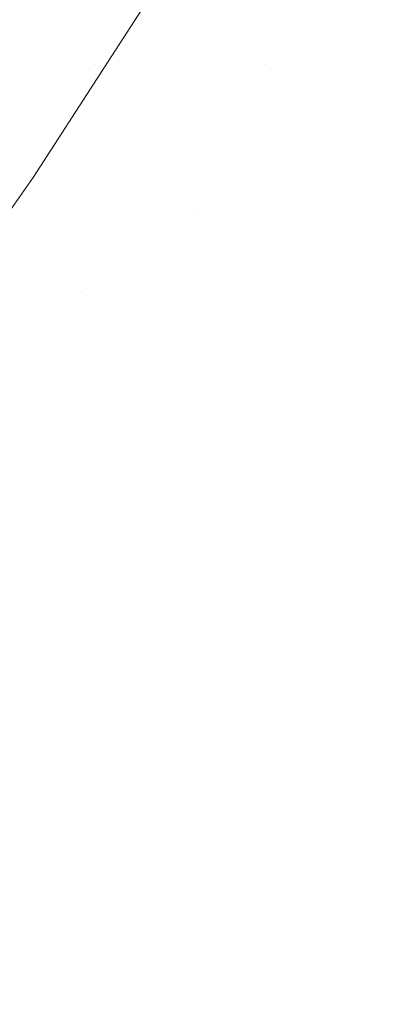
# Model space of a CAD drawing. Header units: centimetres. Extents: x -17.1 to 18.2, y 4.2 to 6.
# Tile 232 of 256: x 6.3184 to 6.3294, y 4.5324 to 4.5623. Entities that reach past the tile are written whole.
import ezdxf

# ---------------------------------------------------------------- set-up
doc = ezdxf.new("R2010")
doc.units = ezdxf.units.CM
doc.header["$LTSCALE"] = 2.54
doc.layers.add('Lucido design-1', color=7, linetype='Continuous')

# ---------------------------------------------------------------- blocks, each defined once
blk = doc.blocks.new('Gruppo-3-1')
at = {"color": 7, "linetype": 'Continuous', "lineweight": 9}
blk.add_3dface([(-17.020308, 5.900212, -2276.22217), (-17.020308, 4.300212, -2276.22217), (18.147234, 4.300212, -2276.22217), (18.147234, 5.900212, -2276.22217)], dxfattribs=at)
for points, invisible_edges in [([(18.147234, 5.900212, -2277.02217), (6.24222, 4.401209, -2277.02217), (6.247738, 4.402007, -2277.02217)], 9), ([(6.24222, 4.401209, -2277.02217), (18.147234, 5.900212, -2277.02217), (18.147234, 4.300212, -2277.02217)], 9), ([(18.147234, 5.900212, -2277.02217), (6.247738, 4.402007, -2277.02217), (6.250767, 4.402575, -2277.02217)], 9), ([(6.250767, 4.402575, -2277.02217), (6.253268, 4.403044, -2277.02217), (18.147234, 5.900212, -2277.02217)], 10), ([(18.147234, 5.900212, -2277.02217), (6.253268, 4.403044, -2277.02217), (6.258817, 4.404324, -2277.02217)], 9), ([(18.147234, 5.900212, -2277.02217), (6.258817, 4.404324, -2277.02217), (6.26439, 4.405856, -2277.02217)], 9), ([(18.147234, 5.900212, -2277.02217), (6.26439, 4.405856, -2277.02217), (6.269994, 4.407647, -2277.02217)], 9), ([(18.147234, 5.900212, -2277.02217), (6.269994, 4.407647, -2277.02217), (6.275634, 4.409711, -2277.02217)], 9), ([(18.147234, 5.900212, -2277.02217), (6.275634, 4.409711, -2277.02217), (6.281313, 4.412058, -2277.02217)], 9), ([(18.147234, 5.900212, -2277.02217), (6.281313, 4.412058, -2277.02217), (6.287038, 4.414703, -2277.02217)], 9), ([(18.147234, 5.900212, -2277.02217), (6.287038, 4.414703, -2277.02217), (6.292811, 4.417664, -2277.02217)], 9), ([(18.147234, 5.900212, -2277.02217), (6.292811, 4.417664, -2277.02217), (6.298004, 4.420601, -2277.02217), (6.298635, 4.420958, -2277.02217)], 9), ([(18.147234, 5.900212, -2277.02217), (6.298635, 4.420958, -2277.02217), (6.304513, 4.424607, -2277.02217)], 9), ([(18.147234, 5.900212, -2277.02217), (6.304513, 4.424607, -2277.02217), (6.310445, 4.428633, -2277.02217)], 9), ([(18.147234, 5.900212, -2277.02217), (6.310445, 4.428633, -2277.02217), (6.316431, 4.433061, -2277.02217)], 9), ([(18.147234, 5.900212, -2277.02217), (6.316431, 4.433061, -2277.02217), (6.319508, 4.435537, -2277.02217), (6.322469, 4.437919, -2277.02217)], 9), ([(18.147234, 5.900212, -2277.02217), (6.322469, 4.437919, -2277.02217), (6.328555, 4.443236, -2277.02217)], 9), ([(18.147234, 5.900212, -2277.02217), (6.328555, 4.443236, -2277.02217), (6.334685, 4.449043, -2277.02217)], 9), ([(6.319899, 4.562132, -2276.701649), (6.319653, 4.562493, -2276.699319), (6.322027, 4.56627, -2276.699319), (6.322278, 4.565919, -2276.701649)], 15), ([(6.327616, 4.565713, -2276.95017), (6.325259, 4.56176, -2276.95017), (6.324759, 4.562458, -2276.946366), (6.327104, 4.566391, -2276.946366)], 15), ([(6.322278, 4.565919, -2276.701649), (6.322501, 4.565607, -2276.703974), (6.320116, 4.561812, -2276.703974), (6.319899, 4.562132, -2276.701649)], 15), ([(6.320307, 4.561533, -2276.706291), (6.320116, 4.561812, -2276.703974), (6.322501, 4.565607, -2276.703974), (6.322696, 4.565335, -2276.706291)], 15), ([(6.328222, 4.564912, -2276.954044), (6.32585, 4.560934, -2276.954044), (6.325259, 4.56176, -2276.95017), (6.327616, 4.565713, -2276.95017)], 15), ([(6.322696, 4.565335, -2276.706291), (6.322864, 4.565102, -2276.7086), (6.32047, 4.561293, -2276.7086), (6.320307, 4.561533, -2276.706291)], 15), ([(6.320606, 4.561092, -2276.710899), (6.32047, 4.561293, -2276.7086), (6.322864, 4.565102, -2276.7086), (6.323003, 4.564907, -2276.710899)], 15), ([(6.323003, 4.564907, -2276.710899), (6.323117, 4.564749, -2276.713185), (6.320717, 4.56093, -2276.713185), (6.320606, 4.561092, -2276.710899)], 15), ([(6.320717, 4.56093, -2276.713185), (6.323117, 4.564749, -2276.713185), (6.323265, 4.564542, -2276.717712), (6.320861, 4.560717, -2276.717712)], 15), ([(6.328927, 4.563978, -2276.957979), (6.326539, 4.559974, -2276.957979), (6.32585, 4.560934, -2276.954044), (6.328222, 4.564912, -2276.954044)], 15), ([(6.320861, 4.560717, -2276.717712), (6.323265, 4.564542, -2276.717712), (6.322795, 4.563633, -2276.72217)], 11), ([(6.320932, 4.560612, -2276.925344), (6.323338, 4.56444, -2276.925344), (6.323415, 4.564333, -2276.928615), (6.321007, 4.560502, -2276.928615)], 15), ([(6.322795, 4.563633, -2276.92217), (6.323338, 4.56444, -2276.925344), (6.320932, 4.560612, -2276.925344)], 11), ([(6.316304, 4.560143, -2276.692323), (6.315953, 4.560687, -2276.689995), (6.318386, 4.564358, -2276.689995), (6.318746, 4.563828, -2276.692323)], 15), ([(6.321007, 4.560502, -2276.928615), (6.323415, 4.564333, -2276.928615), (6.323548, 4.564147, -2276.931982), (6.321137, 4.56031, -2276.931982)], 15), ([(6.321137, 4.56031, -2276.931982), (6.323548, 4.564147, -2276.931982), (6.323744, 4.563874, -2276.935444), (6.321328, 4.56003, -2276.935444)], 15), ([(6.318746, 4.563828, -2276.692323), (6.319077, 4.563341, -2276.694654), (6.316626, 4.559642, -2276.694654), (6.316304, 4.560143, -2276.692323)], 15), ([(6.321328, 4.56003, -2276.935444), (6.323744, 4.563874, -2276.935444), (6.324007, 4.563506, -2276.938998), (6.321585, 4.559652, -2276.938998)], 15), ([(6.326922, 4.55944, -2276.959966), (6.326539, 4.559974, -2276.957979), (6.328927, 4.563978, -2276.957979), (6.329318, 4.56346, -2276.959966)], 15), ([(6.322795, 4.563633, -2276.72217), (6.320878, 4.560667, -2276.72217), (6.320861, 4.560717, -2276.717712)], 10), ([(6.320932, 4.560612, -2276.925344), (6.320878, 4.560667, -2276.92217), (6.322795, 4.563633, -2276.92217)], 9), ([(6.320878, 4.560667, -2276.72217), (6.322795, 4.563633, -2276.72217), (6.322795, 4.563633, -2276.92217), (6.320878, 4.560667, -2276.92217)], 10), ([(6.321585, 4.559652, -2276.938998), (6.324007, 4.563506, -2276.938998), (6.324343, 4.563037, -2276.942641), (6.321913, 4.559169, -2276.942641)], 15), ([(6.316921, 4.559186, -2276.696987), (6.316626, 4.559642, -2276.694654), (6.319077, 4.563341, -2276.694654), (6.31938, 4.562896, -2276.696987)], 15), ([(6.329318, 4.56346, -2276.959966), (6.329737, 4.562905, -2276.961965), (6.327331, 4.558869, -2276.961965), (6.326922, 4.55944, -2276.959966)], 15), ([(6.31938, 4.562896, -2276.696987), (6.319653, 4.562493, -2276.699319), (6.317187, 4.558772, -2276.699319), (6.316921, 4.559186, -2276.696987)], 15), ([(6.321913, 4.559169, -2276.942641), (6.324343, 4.563037, -2276.942641), (6.324759, 4.562458, -2276.946366), (6.322318, 4.558574, -2276.946366)], 15), ([(6.330184, 4.562313, -2276.963974), (6.327767, 4.55826, -2276.963974), (6.327331, 4.558869, -2276.961965), (6.329737, 4.562905, -2276.961965)], 15), ([(6.317426, 4.558401, -2276.701649), (6.317187, 4.558772, -2276.699319), (6.319653, 4.562493, -2276.699319), (6.319899, 4.562132, -2276.701649)], 15), ([(6.322318, 4.558574, -2276.946366), (6.324759, 4.562458, -2276.946366), (6.325259, 4.56176, -2276.95017), (6.322806, 4.557856, -2276.95017)], 15), ([(6.33066, 4.561683, -2276.96599), (6.328232, 4.557611, -2276.96599), (6.327767, 4.55826, -2276.963974), (6.330184, 4.562313, -2276.963974)], 15), ([(6.319899, 4.562132, -2276.701649), (6.320116, 4.561812, -2276.703974), (6.317638, 4.558072, -2276.703974), (6.317426, 4.558401, -2276.701649)], 15), ([(6.317823, 4.557785, -2276.706291), (6.317638, 4.558072, -2276.703974), (6.320116, 4.561812, -2276.703974), (6.320307, 4.561533, -2276.706291)], 15), ([(6.322806, 4.557856, -2276.95017), (6.325259, 4.56176, -2276.95017), (6.32585, 4.560934, -2276.954044), (6.323383, 4.557008, -2276.954044)], 15), ([(6.331165, 4.561014, -2276.968013), (6.328726, 4.556923, -2276.968013), (6.328232, 4.557611, -2276.96599), (6.33066, 4.561683, -2276.96599)], 15), ([(6.320307, 4.561533, -2276.706291), (6.32047, 4.561293, -2276.7086), (6.317982, 4.557539, -2276.7086), (6.317823, 4.557785, -2276.706291)], 15), ([(6.318115, 4.557333, -2276.710899), (6.317982, 4.557539, -2276.7086), (6.32047, 4.561293, -2276.7086), (6.320606, 4.561092, -2276.710899)], 15), ([(6.320606, 4.561092, -2276.710899), (6.320717, 4.56093, -2276.713185), (6.318222, 4.557166, -2276.713185), (6.318115, 4.557333, -2276.710899)], 15), ([(6.318305, 4.557038, -2276.715456), (6.318222, 4.557166, -2276.713185), (6.320717, 4.56093, -2276.713185)], 11), ([(6.320717, 4.56093, -2276.713185), (6.320861, 4.560717, -2276.717712), (6.318305, 4.557038, -2276.715456)], 11), ([(6.323706, 4.556532, -2276.956004), (6.323383, 4.557008, -2276.954044), (6.32585, 4.560934, -2276.954044)], 11), ([(6.32585, 4.560934, -2276.954044), (6.326539, 4.559974, -2276.957979), (6.323706, 4.556532, -2276.956004)], 11), ([(6.331701, 4.560306, -2276.97004), (6.329249, 4.556193, -2276.97004), (6.328726, 4.556923, -2276.968013), (6.331165, 4.561014, -2276.968013)], 15), ([(6.320861, 4.560717, -2276.717712), (6.318363, 4.556947, -2276.717712), (6.318305, 4.557038, -2276.715456)], 11), ([(6.318825, 4.557489, -2276.72217), (6.318363, 4.556947, -2276.717712), (6.320861, 4.560717, -2276.717712)], 11), ([(6.320932, 4.560612, -2276.925344), (6.318432, 4.55684, -2276.925344), (6.318825, 4.557489, -2276.92217)], 11), ([(6.321007, 4.560502, -2276.928615), (6.318505, 4.556727, -2276.928615), (6.318432, 4.55684, -2276.925344), (6.320932, 4.560612, -2276.925344)], 15), ([(6.321137, 4.56031, -2276.931982), (6.318632, 4.55653, -2276.931982), (6.318505, 4.556727, -2276.928615), (6.321007, 4.560502, -2276.928615)], 15), ([(6.320861, 4.560717, -2276.717712), (6.320878, 4.560667, -2276.72217), (6.318825, 4.557489, -2276.72217)], 9), ([(6.318825, 4.557489, -2276.92217), (6.320878, 4.560667, -2276.92217), (6.320932, 4.560612, -2276.925344)], 10), ([(6.320878, 4.560667, -2276.92217), (6.318825, 4.557489, -2276.92217), (6.318825, 4.557489, -2276.72217), (6.320878, 4.560667, -2276.72217)], 10), ([(6.321328, 4.56003, -2276.935444), (6.318818, 4.556242, -2276.935444), (6.318632, 4.55653, -2276.931982), (6.321137, 4.56031, -2276.931982)], 15), ([(6.332267, 4.559556, -2276.972069), (6.329802, 4.555421, -2276.972069), (6.329249, 4.556193, -2276.97004), (6.331701, 4.560306, -2276.97004)], 15), ([(6.321585, 4.559652, -2276.938998), (6.319068, 4.555854, -2276.938998), (6.318818, 4.556242, -2276.935444), (6.321328, 4.56003, -2276.935444)], 15), ([(6.326539, 4.559974, -2276.957979), (6.324054, 4.55602, -2276.957979), (6.323706, 4.556532, -2276.956004)], 11), ([(6.324427, 4.555471, -2276.959966), (6.324054, 4.55602, -2276.957979), (6.326539, 4.559974, -2276.957979), (6.326922, 4.55944, -2276.959966)], 15), ([(6.321913, 4.559169, -2276.942641), (6.319387, 4.555358, -2276.942641), (6.319068, 4.555854, -2276.938998), (6.321585, 4.559652, -2276.938998)], 15), ([(6.326922, 4.55944, -2276.959966), (6.327331, 4.558869, -2276.961965), (6.324826, 4.554884, -2276.961965), (6.324427, 4.555471, -2276.959966)], 15), ([(6.322318, 4.558574, -2276.946366), (6.319782, 4.554746, -2276.946366), (6.319387, 4.555358, -2276.942641), (6.321913, 4.559169, -2276.942641)], 15), ([(6.325252, 4.554257, -2276.963974), (6.324826, 4.554884, -2276.961965), (6.327331, 4.558869, -2276.961965), (6.327767, 4.55826, -2276.963974)], 15), ([(6.322806, 4.557856, -2276.95017), (6.320257, 4.554009, -2276.95017), (6.319782, 4.554746, -2276.946366), (6.322318, 4.558574, -2276.946366)], 15), ([(6.327767, 4.55826, -2276.963974), (6.328232, 4.557611, -2276.96599), (6.325706, 4.553591, -2276.96599), (6.325252, 4.554257, -2276.963974)], 15), ([(6.323383, 4.557008, -2276.954044), (6.320818, 4.553138, -2276.954044), (6.320257, 4.554009, -2276.95017), (6.322806, 4.557856, -2276.95017)], 15), ([(6.315795, 4.553181, -2276.92217), (6.318825, 4.557489, -2276.92217), (6.318432, 4.55684, -2276.925344), (6.315838, 4.55313, -2276.925344)], 14), ([(6.315795, 4.553181, -2276.72217), (6.318399, 4.556883, -2276.72217), (6.318825, 4.557489, -2276.92217), (6.315795, 4.553181, -2276.92217)], 10), ([(6.318825, 4.557489, -2276.72217), (6.318399, 4.556883, -2276.72217), (6.318363, 4.556947, -2276.717712)], 10), ([(6.318399, 4.556883, -2276.72217), (6.318825, 4.557489, -2276.72217), (6.318825, 4.557489, -2276.92217)], 10), ([(6.326187, 4.552883, -2276.968013), (6.325706, 4.553591, -2276.96599), (6.328232, 4.557611, -2276.96599), (6.328726, 4.556923, -2276.968013)], 15), ([(6.321133, 4.552649, -2276.956004), (6.320818, 4.553138, -2276.954044), (6.323383, 4.557008, -2276.954044), (6.323706, 4.556532, -2276.956004)], 15), ([(6.328726, 4.556923, -2276.968013), (6.329249, 4.556193, -2276.97004), (6.326697, 4.552132, -2276.97004), (6.326187, 4.552883, -2276.968013)], 15), ([(6.315838, 4.55313, -2276.925344), (6.318432, 4.55684, -2276.925344), (6.318505, 4.556727, -2276.928615), (6.315909, 4.553014, -2276.928615)], 15), ([(6.315909, 4.553014, -2276.928615), (6.318505, 4.556727, -2276.928615), (6.318632, 4.55653, -2276.931982), (6.316032, 4.552812, -2276.931982)], 15), ([(6.316032, 4.552812, -2276.931982), (6.318632, 4.55653, -2276.931982), (6.318818, 4.556242, -2276.935444), (6.316213, 4.552516, -2276.935444)], 15), ([(6.323706, 4.556532, -2276.956004), (6.324054, 4.55602, -2276.957979), (6.321472, 4.552123, -2276.957979), (6.321133, 4.552649, -2276.956004)], 15), ([(6.316213, 4.552516, -2276.935444), (6.318818, 4.556242, -2276.935444), (6.319068, 4.555854, -2276.938998), (6.316456, 4.552118, -2276.938998)], 15), ([(6.321835, 4.55156, -2276.959966), (6.321472, 4.552123, -2276.957979), (6.324054, 4.55602, -2276.957979), (6.324427, 4.555471, -2276.959966)], 15), ([(6.327236, 4.551339, -2276.972069), (6.326697, 4.552132, -2276.97004), (6.329249, 4.556193, -2276.97004), (6.329802, 4.555421, -2276.972069)], 15), ([(6.316456, 4.552118, -2276.938998), (6.319068, 4.555854, -2276.938998), (6.319387, 4.555358, -2276.942641), (6.316766, 4.55161, -2276.942641)], 15), ([(6.324427, 4.555471, -2276.959966), (6.324826, 4.554884, -2276.961965), (6.322224, 4.550957, -2276.961965), (6.321835, 4.55156, -2276.959966)], 15), ([(6.329802, 4.555421, -2276.972069), (6.330386, 4.554606, -2276.974099), (6.327806, 4.550501, -2276.974099), (6.327236, 4.551339, -2276.972069)], 15), ([(6.316766, 4.55161, -2276.942641), (6.319387, 4.555358, -2276.942641), (6.319782, 4.554746, -2276.946366), (6.31715, 4.550982, -2276.946366)], 15), ([(6.322639, 4.550313, -2276.963974), (6.322224, 4.550957, -2276.961965), (6.324826, 4.554884, -2276.961965), (6.325252, 4.554257, -2276.963974)], 15), ([(6.31715, 4.550982, -2276.946366), (6.319782, 4.554746, -2276.946366), (6.320257, 4.554009, -2276.95017), (6.317611, 4.550226, -2276.95017)], 15), ([(6.328406, 4.549618, -2276.976126), (6.327806, 4.550501, -2276.974099), (6.330386, 4.554606, -2276.974099), (6.331001, 4.553747, -2276.976126)], 15), ([(6.325252, 4.554257, -2276.963974), (6.325706, 4.553591, -2276.96599), (6.32308, 4.549629, -2276.96599), (6.322639, 4.550313, -2276.963974)], 15), ([(6.317874, 4.549797, -2276.952099), (6.317611, 4.550226, -2276.95017), (6.320257, 4.554009, -2276.95017)], 11), ([(6.320257, 4.554009, -2276.95017), (6.320818, 4.553138, -2276.954044), (6.317874, 4.549797, -2276.952099)], 11), ([(6.331001, 4.553747, -2276.976126), (6.331649, 4.552844, -2276.978149), (6.329038, 4.548689, -2276.978149), (6.328406, 4.549618, -2276.976126)], 15), ([(6.323549, 4.548901, -2276.968013), (6.32308, 4.549629, -2276.96599), (6.325706, 4.553591, -2276.96599), (6.326187, 4.552883, -2276.968013)], 15), ([(6.320818, 4.553138, -2276.954044), (6.318157, 4.549332, -2276.954044), (6.317874, 4.549797, -2276.952099)], 11), ([(6.318463, 4.548831, -2276.956004), (6.318157, 4.549332, -2276.954044), (6.320818, 4.553138, -2276.954044), (6.321133, 4.552649, -2276.956004)], 15), ([(6.326187, 4.552883, -2276.968013), (6.326697, 4.552132, -2276.97004), (6.324045, 4.548131, -2276.97004), (6.323549, 4.548901, -2276.968013)], 15), ([(6.329038, 4.548689, -2276.978149), (6.331649, 4.552844, -2276.978149), (6.332329, 4.551895, -2276.980164), (6.329701, 4.547714, -2276.980164)], 15), ([(6.321133, 4.552649, -2276.956004), (6.321472, 4.552123, -2276.957979), (6.318793, 4.548291, -2276.957979), (6.318463, 4.548831, -2276.956004)], 15), ([(6.319146, 4.547713, -2276.959966), (6.318793, 4.548291, -2276.957979), (6.321472, 4.552123, -2276.957979), (6.321835, 4.55156, -2276.959966)], 15), ([(6.32457, 4.547316, -2276.972069), (6.324045, 4.548131, -2276.97004), (6.326697, 4.552132, -2276.97004), (6.327236, 4.551339, -2276.972069)], 15), ([(6.321835, 4.55156, -2276.959966), (6.322224, 4.550957, -2276.961965), (6.319524, 4.547094, -2276.961965), (6.319146, 4.547713, -2276.959966)], 15), ([(6.327236, 4.551339, -2276.972069), (6.327806, 4.550501, -2276.974099), (6.325125, 4.546455, -2276.974099), (6.32457, 4.547316, -2276.972069)], 15), ([(6.319927, 4.546434, -2276.963974), (6.319524, 4.547094, -2276.961965), (6.322224, 4.550957, -2276.961965), (6.322639, 4.550313, -2276.963974)], 15), ([(6.322639, 4.550313, -2276.963974), (6.32308, 4.549629, -2276.96599), (6.320355, 4.545732, -2276.96599), (6.319927, 4.546434, -2276.963974)], 15), ([(6.325709, 4.545549, -2276.976126), (6.325125, 4.546455, -2276.974099), (6.327806, 4.550501, -2276.974099), (6.328406, 4.549618, -2276.976126)], 15), ([(6.320811, 4.544986, -2276.968013), (6.320355, 4.545732, -2276.96599), (6.32308, 4.549629, -2276.96599), (6.323549, 4.548901, -2276.968013)], 15), ([(6.328406, 4.549618, -2276.976126), (6.329038, 4.548689, -2276.978149), (6.326324, 4.544595, -2276.978149), (6.325709, 4.545549, -2276.976126)], 15), ([(6.315697, 4.545084, -2276.956004), (6.3154, 4.545597, -2276.954044), (6.318157, 4.549332, -2276.954044), (6.318463, 4.548831, -2276.956004)], 15), ([(6.318463, 4.548831, -2276.956004), (6.318793, 4.548291, -2276.957979), (6.316016, 4.544531, -2276.957979), (6.315697, 4.545084, -2276.956004)], 15), ([(6.323549, 4.548901, -2276.968013), (6.324045, 4.548131, -2276.97004), (6.321294, 4.544196, -2276.97004), (6.320811, 4.544986, -2276.968013)], 15), ([(6.329701, 4.547714, -2276.980164), (6.32697, 4.543593, -2276.980164), (6.326324, 4.544595, -2276.978149), (6.329038, 4.548689, -2276.978149)], 15), ([(6.316359, 4.543938, -2276.959966), (6.316016, 4.544531, -2276.957979), (6.318793, 4.548291, -2276.957979), (6.319146, 4.547713, -2276.959966)], 15), ([(6.321804, 4.543359, -2276.972069), (6.321294, 4.544196, -2276.97004), (6.324045, 4.548131, -2276.97004), (6.32457, 4.547316, -2276.972069)], 15), ([(6.319146, 4.547713, -2276.959966), (6.319524, 4.547094, -2276.961965), (6.316725, 4.543304, -2276.961965), (6.316359, 4.543938, -2276.959966)], 15), ([(6.330396, 4.546691, -2276.98217), (6.327647, 4.542542, -2276.98217), (6.32697, 4.543593, -2276.980164), (6.329701, 4.547714, -2276.980164)], 15), ([(6.317116, 4.542628, -2276.963974), (6.316725, 4.543304, -2276.961965), (6.319524, 4.547094, -2276.961965), (6.319927, 4.546434, -2276.963974)], 15), ([(6.32457, 4.547316, -2276.972069), (6.325125, 4.546455, -2276.974099), (6.322343, 4.542477, -2276.974099), (6.321804, 4.543359, -2276.972069)], 15), ([(6.319927, 4.546434, -2276.963974), (6.320355, 4.545732, -2276.96599), (6.317532, 4.541908, -2276.96599), (6.317116, 4.542628, -2276.963974)], 15), ([(6.322911, 4.541546, -2276.976126), (6.322343, 4.542477, -2276.974099), (6.325125, 4.546455, -2276.974099), (6.325709, 4.545549, -2276.976126)], 15), ([(6.331124, 4.54562, -2276.984163), (6.328356, 4.541443, -2276.984163), (6.327647, 4.542542, -2276.98217), (6.330396, 4.546691, -2276.98217)], 15), ([(6.317974, 4.541144, -2276.968013), (6.317532, 4.541908, -2276.96599), (6.320355, 4.545732, -2276.96599), (6.320811, 4.544986, -2276.968013)], 15), ([(6.325709, 4.545549, -2276.976126), (6.326324, 4.544595, -2276.978149), (6.323509, 4.540568, -2276.978149), (6.322911, 4.541546, -2276.976126)], 15), ([(6.331885, 4.544501, -2276.986141), (6.329096, 4.540293, -2276.986141), (6.328356, 4.541443, -2276.984163), (6.331124, 4.54562, -2276.984163)], 15), ([(6.320811, 4.544986, -2276.968013), (6.321294, 4.544196, -2276.97004), (6.318442, 4.540334, -2276.97004), (6.317974, 4.541144, -2276.968013)], 15), ([(6.323509, 4.540568, -2276.978149), (6.326324, 4.544595, -2276.978149), (6.32697, 4.543593, -2276.980164), (6.324136, 4.53954, -2276.980164)], 15), ([(6.332679, 4.543332, -2276.988101), (6.32987, 4.539093, -2276.988101), (6.329096, 4.540293, -2276.986141), (6.331885, 4.544501, -2276.986141)], 15), ([(6.318938, 4.539477, -2276.972069), (6.318442, 4.540334, -2276.97004), (6.321294, 4.544196, -2276.97004), (6.321804, 4.543359, -2276.972069)], 15), ([(6.324136, 4.53954, -2276.980164), (6.32697, 4.543593, -2276.980164), (6.327647, 4.542542, -2276.98217), (6.324794, 4.538462, -2276.98217)], 15), ([(6.321804, 4.543359, -2276.972069), (6.322343, 4.542477, -2276.974099), (6.31946, 4.538572, -2276.974099), (6.318938, 4.539477, -2276.972069)], 15), ([(6.325483, 4.537334, -2276.984163), (6.324794, 4.538462, -2276.98217), (6.327647, 4.542542, -2276.98217), (6.328356, 4.541443, -2276.984163)], 15), ([(6.320011, 4.537619, -2276.976126), (6.31946, 4.538572, -2276.974099), (6.322343, 4.542477, -2276.974099), (6.322911, 4.541546, -2276.976126)], 15), ([(6.322911, 4.541546, -2276.976126), (6.323509, 4.540568, -2276.978149), (6.320591, 4.536616, -2276.978149), (6.320011, 4.537619, -2276.976126)], 15), ([(6.328356, 4.541443, -2276.984163), (6.329096, 4.540293, -2276.986141), (6.326203, 4.536155, -2276.986141), (6.325483, 4.537334, -2276.984163)], 15), ([(6.317974, 4.541144, -2276.968013), (6.318442, 4.540334, -2276.97004), (6.315492, 4.536553, -2276.97004), (6.315039, 4.537382, -2276.968013)], 15), ([(6.324136, 4.53954, -2276.980164), (6.3212, 4.535563, -2276.980164), (6.320591, 4.536616, -2276.978149), (6.323509, 4.540568, -2276.978149)], 15), ([(6.315971, 4.535675, -2276.972069), (6.315492, 4.536553, -2276.97004), (6.318442, 4.540334, -2276.97004), (6.318938, 4.539477, -2276.972069)], 15), ([(6.326955, 4.534924, -2276.988101), (6.326203, 4.536155, -2276.986141), (6.329096, 4.540293, -2276.986141), (6.32987, 4.539093, -2276.988101)], 15), ([(6.318938, 4.539477, -2276.972069), (6.31946, 4.538572, -2276.974099), (6.316477, 4.534749, -2276.974099), (6.315971, 4.535675, -2276.972069)], 15), ([(6.324794, 4.538462, -2276.98217), (6.321838, 4.534459, -2276.98217), (6.3212, 4.535563, -2276.980164), (6.324136, 4.53954, -2276.980164)], 15), ([(6.32987, 4.539093, -2276.988101), (6.330676, 4.537843, -2276.990039), (6.327738, 4.533641, -2276.990039), (6.326955, 4.534924, -2276.988101)], 15), ([(6.317011, 4.533774, -2276.976126), (6.316477, 4.534749, -2276.974099), (6.31946, 4.538572, -2276.974099), (6.320011, 4.537619, -2276.976126)], 15), ([(6.322506, 4.533302, -2276.984163), (6.321838, 4.534459, -2276.98217), (6.324794, 4.538462, -2276.98217), (6.325483, 4.537334, -2276.984163)], 15), ([(6.327738, 4.533641, -2276.990039), (6.330676, 4.537843, -2276.990039), (6.331514, 4.536541, -2276.991952), (6.328553, 4.532306, -2276.991952)], 15), ([(6.320011, 4.537619, -2276.976126), (6.320591, 4.536616, -2276.978149), (6.317572, 4.532747, -2276.978149), (6.317011, 4.533774, -2276.976126)], 15), ([(6.325483, 4.537334, -2276.984163), (6.326203, 4.536155, -2276.986141), (6.323205, 4.532094, -2276.986141), (6.322506, 4.533302, -2276.984163)], 15), ([(6.317572, 4.532747, -2276.978149), (6.320591, 4.536616, -2276.978149), (6.3212, 4.535563, -2276.980164), (6.318161, 4.531669, -2276.980164)], 15), ([(6.328553, 4.532306, -2276.991952), (6.331514, 4.536541, -2276.991952), (6.332386, 4.535189, -2276.993838), (6.3294, 4.530919, -2276.993838)], 15), ([(6.323934, 4.530833, -2276.988101), (6.323205, 4.532094, -2276.986141), (6.326203, 4.536155, -2276.986141), (6.326955, 4.534924, -2276.988101)], 15), ([(6.318161, 4.531669, -2276.980164), (6.3212, 4.535563, -2276.980164), (6.321838, 4.534459, -2276.98217), (6.318779, 4.530538, -2276.98217)], 15), ([(6.326955, 4.534924, -2276.988101), (6.327738, 4.533641, -2276.990039), (6.324694, 4.529518, -2276.990039), (6.323934, 4.530833, -2276.988101)], 15), ([(6.319426, 4.529355, -2276.984163), (6.318779, 4.530538, -2276.98217), (6.321838, 4.534459, -2276.98217), (6.322506, 4.533302, -2276.984163)], 15), ([(6.328553, 4.532306, -2276.991952), (6.325484, 4.52815, -2276.991952), (6.324694, 4.529518, -2276.990039), (6.327738, 4.533641, -2276.990039)], 15), ([(6.322506, 4.533302, -2276.984163), (6.323205, 4.532094, -2276.986141), (6.320102, 4.528118, -2276.986141), (6.319426, 4.529355, -2276.984163)], 15)]:
    blk.add_3dface(points, dxfattribs=dict(at, invisible_edges=invisible_edges))
blk = doc.blocks.new('Gruppo-4-1')
at = {"color": 7}
blk.add_blockref('Gruppo-3-1', (0, 0), dxfattribs=at)

msp = doc.modelspace()

# ---------------------------------------------------------------- block references
at = {"layer": 'Lucido design-1', "color": 7}
msp.add_blockref('Gruppo-4-1', (0, 0), dxfattribs=at)

doc.saveas('drawing.dxf')
